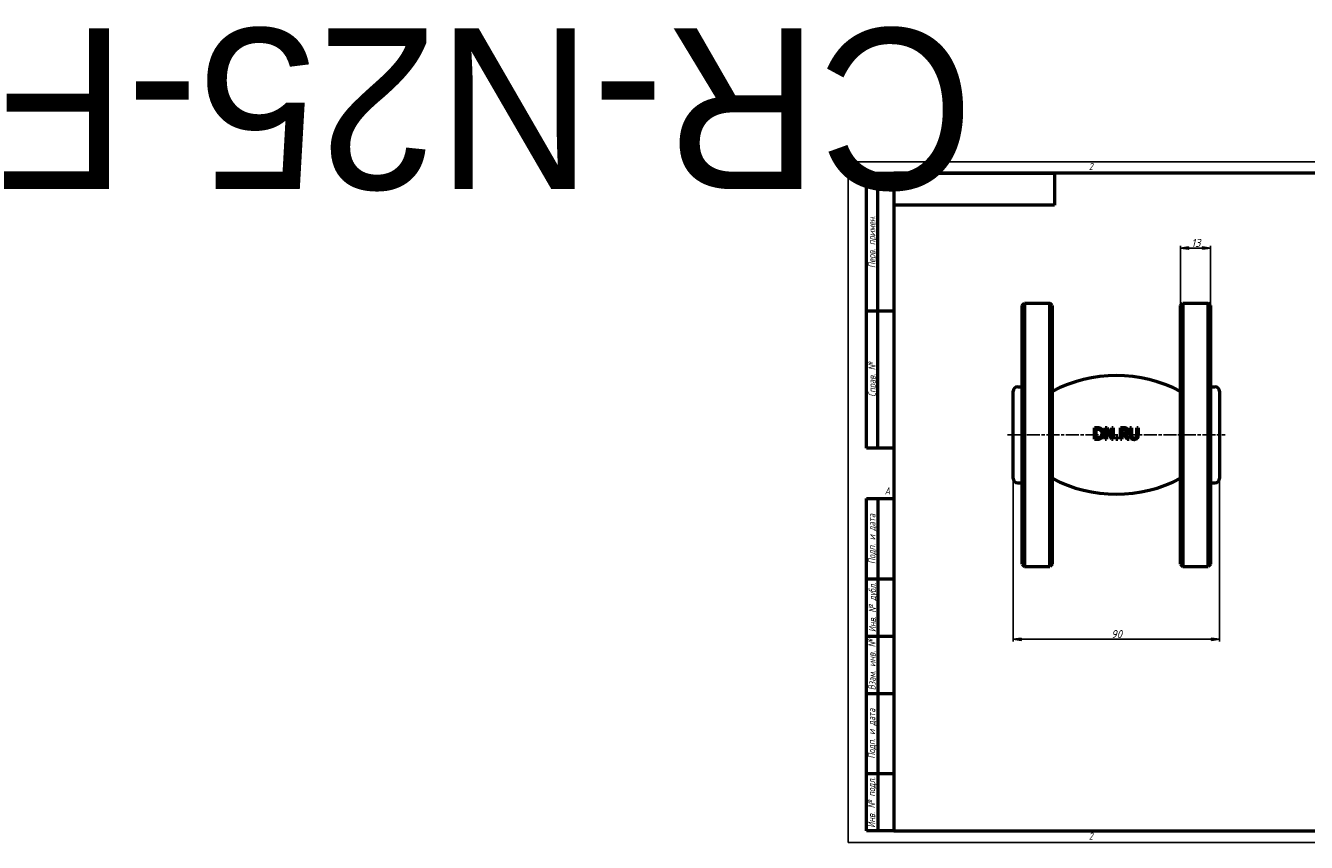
# Model space of a CAD drawing. Header units: millimetres. Extents: x -359 to 2393, y -69 to 356.
# Tile 1 of 4: x -359 to 200, y 0 to 356. Entities that reach past the tile are written whole.
import ezdxf
from ezdxf.enums import TextEntityAlignment as Align

# ---------------------------------------------------------------- set-up
doc = ezdxf.new("R2018")
doc.units = ezdxf.units.MM
doc.linetypes.add('CHAIN', pattern=[0.7087, 0.4724, -0.0591, 0.1181, -0.0591])
for name, color, linetype, lineweight in [('Видимый контур (ГОСТ)', 7, 'Continuous', 50), ('Кромка (ГОСТ)', 7, 'Continuous', 50), ('Обозначение (ГОСТ)', 7, 'Continuous', 25), ('Осевая линия (ГОСТ)', 7, 'Continuous', 25), ('Размер (ГОСТ)', 7, 'Continuous', 25), ('Эскизная геометрия (ГОСТ)', 7, 'Continuous', 50)]:
    doc.layers.add(name, color=color, linetype=linetype, lineweight=lineweight)
doc.styles.add('Альтернативный текст (ГОСТ)', font='arial.ttf', dxfattribs={"width": 0.8})
doc.styles.add('Обычный текст (ГОСТ)', font='GOST Common Italic.ttf')
doc.dimstyles.new('Обычный (ГОСТ)', dxfattribs={"dimtxt": 3.5, "dimasz": 3.5, "dimexe": 1, "dimexo": 0, "dimgap": 0.5, "dimtad": 1, "dimrnd": 1e-08, "dimtxsty": 'Обычный текст (ГОСТ)', "dimblk": 'Filled-1', "dimcen": 0.09, "dimdle": 15, "dimclrd": 256, "dimclre": 256, "dimclrt": 256, "dimazin": 2, "dimtfac": 0.714286, "dimtdec": 3, "dimtmove": 0, "dimatfit": 3, "dimfxl": 1, "dimtolj": 1, "dimlwd": 25, "dimlwe": 25, "dimarcsym": 0})

# ---------------------------------------------------------------- blocks, each defined once
blk = doc.blocks.new('Рамки ГОСТ - Рамка')
at = {"layer": 'Кромка (ГОСТ)', "lineweight": 25}
for p, q in [((0, 0), (0, 297)), ((0, 297), (420, 297)), ((420, 297), (420, 0)), ((420, 0), (0, 0))]:
    blk.add_line(p, q, dxfattribs=at)
at = {"layer": 'Кромка (ГОСТ)'}
for p, q in [((210, 292), (210, 297)), ((415, 292), (20, 292)), ((20, 292), (20, 5)), ((415, 5), (415, 292)), ((20, 5), (415, 5)), ((210, 5), (210, 0))]:
    blk.add_line(p, q, dxfattribs=at)
at = {"layer": 'Кромка (ГОСТ)', "char_height": 3.17, "attachment_point": 1, "style": 'Альтернативный текст (ГОСТ)'}
for s, insert, width in [('\\fGOST Common|b0|i1;{\\H3.1700;2}', (105, 296.5), 5.2328), ('\\fGOST Common|b0|i1;{\\H3.1700;1}', (315.02, 296.44), 5.2327), ('\\fGOST Common|b0|i1;{\\H3.1700;A}', (16, 155), 5.1335), ('\\fGOST Common|b0|i1;{\\H3.1700;A}', (416, 148.5), 5.0704), ('\\fGOST Common|b0|i1;{\\H3.1700;2}', (104.99, 4.3), 5.2328), ('\\fGOST Common|b0|i1;{\\H3.1700;1}', (315, 4.14), 6.6287), ('\\fGOST Common|b0|i1;{\\H3.1700;Формат А3}', (370, 4.39), 25.2103)]:
    blk.add_mtext(s, dxfattribs=dict(at, insert=insert, width=width))
blk = doc.blocks.new('ГОСТ - Доп. графы 1')
at = {"layer": 'Эскизная геометрия (ГОСТ)'}
for p, q in [((-12, 0), (-12, 145)), ((-12, 145), (0, 145)), ((-7, 145), (-7, 0)), ((-12, 110), (-7, 110)), ((-7, 110), (0, 110)), ((-12, 85), (-7, 85)), ((-7, 85), (0, 85)), ((-12, 60), (-7, 60)), ((-7, 60), (0, 60)), ((-12, 25), (-7, 25)), ((-7, 25), (0, 25)), ((0, 0), (-12, 0))]:
    blk.add_line(p, q, dxfattribs=at)
at = {"layer": 'Обозначение (ГОСТ)', "char_height": 3.17, "attachment_point": 5, "rotation": 90, "style": 'Альтернативный текст (ГОСТ)'}
for s, insert, width in [('\\fGOST Common|b0|i1;{\\H3.1700;Подп. и дата}', (-9.37, 127.41), 34.7679), ('\\fGOST Common|b0|i1;{\\H3.1700;Инв. № дубл.}', (-8.95, 97.55), 24.8438), ('\\fGOST Common|b0|i1;{\\H3.1700;Взам. инв. №}', (-9.58, 72.53), 24.8669), ('\\fGOST Common|b0|i1;{\\H3.1700;Подп. и дата}', (-9.5, 42.47), 35.1486), ('\\fGOST Common|b0|i1;{\\H3.1700;Инв. № подл.}', (-9.5, 12.41), 24.9618)]:
    blk.add_mtext(s, dxfattribs=dict(at, insert=insert, width=width))
at = {"layer": 'Обозначение (ГОСТ)', "lineweight": 30, "flags": 17}
for tag, p in [('Подп._и_дата_2', (-3.53, 127.51)), ('Инв._номер_дубликата', (-3.41, 97.47)), ('Взамен_инв._номера', (-3.46, 72.53)), ('Подп._и_дата_1', (-3.42, 42.35)), ('ИНВЕНТАРНЫЙ_НОМЕР', (-3.33, 12.68))]:
    blk.add_attdef(tag, text='', height=3.17, rotation=90, dxfattribs=at).set_placement(p, align=Align.MIDDLE_CENTER)
blk = doc.blocks.new('ГОСТ - Доп. графы 2')
at = {"layer": 'Эскизная геометрия (ГОСТ)'}
for p, q in [((-12, 0), (-12, 120)), ((-12, 120), (0, 120)), ((-7, 0), (-7, 120)), ((-12, 60), (0, 60)), ((0, 0), (-12, 0))]:
    blk.add_line(p, q, dxfattribs=at)
at = {"layer": 'Обозначение (ГОСТ)', "char_height": 3.17, "attachment_point": 5, "rotation": 90, "style": 'Альтернативный текст (ГОСТ)'}
for s, insert, width in [('\\fGOST Common|b0|i1;{\\H3.1700;Перв. примен.}', (-9.19, 90.05), 60.0143), ('\\fGOST Common|b0|i1;{\\H3.1700;Справ. №}', (-9.1, 30), 59.9357)]:
    blk.add_mtext(s, dxfattribs=dict(at, insert=insert, width=width))
at = {"layer": 'Обозначение (ГОСТ)', "lineweight": 30, "flags": 17}
for tag, p in [('Первичная_применяемость', (-3.65, 90.03)), ('Справочный_номер', (-3.55, 30.02))]:
    blk.add_attdef(tag, text='', height=3.17, rotation=90, dxfattribs=at).set_placement(p, align=Align.MIDDLE_CENTER)
blk = doc.blocks.new('ГОСТ - Доп. графы 3')
at = {"layer": 'Эскизная геометрия (ГОСТ)'}
for p, q in [((0, 0), (70, 0)), ((70, 0), (70, -14)), ((70, -14), (0, -14))]:
    blk.add_line(p, q, dxfattribs=at)
at = {"layer": 'Обозначение (ГОСТ)', "lineweight": 30}
blk.add_attdef('ОБОЗНАЧЕНИЕ', text='', height=5, rotation=180, dxfattribs=at).set_placement((34.94, -6.97), align=Align.MIDDLE_CENTER)
blk = doc.blocks.new('Filled-1')
at = {"color": 0}
for p, q in [((0, 0), (-1, 0.14)), ((-1, 0.14), (-1, -0.14)), ((-1, 0), (0, 0)), ((-1, -0.14), (0, 0))]:
    blk.add_line(p, q, dxfattribs=at)
at = {"color": 0, "flags": 128}
blk.add_lwpolyline([(-1, -0.14), (0, 0), (-1, 0.14), (-1, -0.14)], dxfattribs=at)
at = {"color": 0}
blk.add_solid([(-1, -0.14), (0, 0), (-1, 0.14), (-1, -0.14)], dxfattribs=at)
blk = doc.blocks.new('*D9')
at = {"layer": 'Defpoints', "color": 0, "linetype": 'Continuous', "transparency": 16777216}
for p in [(71.99, 158.83), (161.99, 158.83), (161.99, 88.65)]:
    blk.add_point(p, dxfattribs=at)
at = {"layer": 'Размер (ГОСТ)', "linetype": 'Continuous', "lineweight": 25, "transparency": 16777216}
for p, q in [((71.99, 158.83), (71.99, 87.65)), ((161.99, 158.83), (161.99, 87.65)), ((75.49, 88.65), (158.49, 88.65))]:
    blk.add_line(p, q, dxfattribs=at)
at = {"layer": 'Размер (ГОСТ)', "linetype": 'Continuous', "lineweight": 25, "transparency": 16777216, "xscale": 3.5, "yscale": 3.5, "zscale": 3.5, "rotation": 180}
blk.add_blockref('Filled-1', (71.99, 88.65), dxfattribs=at)
at = {"layer": 'Размер (ГОСТ)', "linetype": 'Continuous', "lineweight": 25, "transparency": 16777216, "xscale": 3.5, "yscale": 3.5, "zscale": 3.5}
blk.add_blockref('Filled-1', (161.99, 88.65), dxfattribs=at)
at = {"layer": 'Размер (ГОСТ)', "linetype": 'Continuous', "lineweight": 25, "transparency": 16777216, "insert": (114.72, 92.65), "char_height": 3.5, "attachment_point": 1, "style": 'Обычный текст (ГОСТ)'}
blk.add_mtext('\\A1;90', dxfattribs=at)
blk = doc.blocks.new('*D10')
at = {"layer": 'Defpoints', "color": 0, "linetype": 'Continuous', "transparency": 16777216}
for p in [(157.99, 259.33), (144.99, 234.33), (157.99, 234.33)]:
    blk.add_point(p, dxfattribs=at)
at = {"layer": 'Размер (ГОСТ)', "linetype": 'Continuous', "lineweight": 25, "transparency": 16777216}
for p, q in [((144.99, 234.33), (144.99, 260.33)), ((148.49, 259.33), (154.49, 259.33)), ((157.99, 234.33), (157.99, 260.33))]:
    blk.add_line(p, q, dxfattribs=at)
at = {"layer": 'Размер (ГОСТ)', "linetype": 'Continuous', "lineweight": 25, "transparency": 16777216, "xscale": 3.5, "yscale": 3.5, "zscale": 3.5, "rotation": 180}
blk.add_blockref('Filled-1', (144.99, 259.33), dxfattribs=at)
at = {"layer": 'Размер (ГОСТ)', "linetype": 'Continuous', "lineweight": 25, "transparency": 16777216, "xscale": 3.5, "yscale": 3.5, "zscale": 3.5}
blk.add_blockref('Filled-1', (157.99, 259.33), dxfattribs=at)
at = {"layer": 'Размер (ГОСТ)', "linetype": 'Continuous', "lineweight": 25, "transparency": 16777216, "insert": (149.67, 263.33), "char_height": 3.5, "attachment_point": 1, "style": 'Обычный текст (ГОСТ)'}
blk.add_mtext('\\A1;13', dxfattribs=at)

msp = doc.modelspace()

# ---------------------------------------------------------------- linework, layer by layer
at = {"layer": 'Видимый контур (ГОСТ)'}
for p, q in [((75.992, 234.333), (76.992, 235.333)), ((76.992, 235.333), (76.992, 120.333)), ((76.992, 235.333), (87.992, 235.333)), ((87.992, 120.333), (87.992, 235.333)), ((88.992, 234.333), (87.992, 235.333)), ((144.992, 234.333), (145.992, 235.333)), ((145.992, 235.333), (145.992, 120.333)), ((145.992, 235.333), (156.992, 235.333)), ((156.992, 120.333), (156.992, 235.333)), ((157.992, 234.333), (156.992, 235.333)), ((75.992, 121.333), (75.992, 234.333)), ((88.992, 234.333), (88.992, 121.333)), ((144.992, 121.333), (144.992, 234.333)), ((157.992, 234.333), (157.992, 121.333)), ((71.992, 158.833), (71.992, 196.833)), ((73.992, 198.833), (75.992, 198.833)), ((157.992, 198.833), (159.992, 198.833)), ((161.992, 196.833), (161.992, 158.833)), ((107.399, 175.946), (107.399, 180.946)), ((108.063, 180.37), (108.57, 180.37)), ((108.063, 180.37), (108.063, 176.521)), ((112.063, 175.946), (112.063, 180.946)), ((112.683, 180.257), (112.683, 175.946)), ((112.683, 180.257), (114.895, 175.946)), ((115.021, 176.987), (113.007, 180.946)), ((115.64, 180.946), (115.021, 180.946)), ((115.021, 176.987), (115.021, 180.946)), ((115.64, 180.946), (115.64, 175.946)), ((118.736, 175.946), (118.736, 180.946)), ((119.401, 180.37), (119.401, 178.49)), ((119.401, 180.37), (120.061, 180.37)), ((123.606, 180.946), (122.942, 180.946)), ((122.942, 177.826), (122.942, 180.946)), ((123.606, 180.946), (123.606, 177.826)), ((126.56, 180.946), (125.896, 180.946)), ((125.896, 177.809), (125.896, 180.946)), ((126.56, 180.946), (126.56, 177.826)), ((108.57, 176.521), (108.063, 176.521)), ((112.063, 175.946), (112.683, 175.946)), ((114.895, 175.946), (115.64, 175.946)), ((117.585, 176.902), (116.783, 176.902)), ((116.783, 175.946), (116.783, 176.902)), ((116.783, 175.946), (117.585, 175.946)), ((117.585, 176.902), (117.585, 175.946)), ((118.736, 175.946), (119.401, 175.946)), ((119.984, 178.49), (119.401, 178.49)), ((119.401, 177.935), (119.401, 175.946)), ((119.401, 177.935), (120.162, 177.935)), ((120.162, 177.935), (121.743, 175.946)), ((122.606, 175.946), (120.827, 178.121)), ((121.743, 175.946), (122.606, 175.946)), ((73.992, 156.833), (75.992, 156.833)), ((157.992, 156.833), (159.992, 156.833)), ((75.992, 121.333), (76.992, 120.333)), ((76.992, 120.333), (87.992, 120.333)), ((88.992, 121.333), (87.992, 120.333)), ((144.992, 121.333), (145.992, 120.333)), ((145.992, 120.333), (156.992, 120.333)), ((157.992, 121.333), (156.992, 120.333))]:
    msp.add_line(p, q, dxfattribs=at)
for centre, radius, start, end in [((116.992, 143.744), 60, 62.18186, 117.81814), ((73.992, 196.833), 2, 90, 180), ((159.992, 196.833), 2, 0, 90), ((73.992, 158.833), 2, 180, 270), ((116.992, 211.923), 60, 242.18186, 297.81814), ((159.992, 158.833), 2, 270, 0)]:
    msp.add_arc(centre, radius, start, end, dxfattribs=at)
for centre, major_axis, ratio, start_param, end_param in [((116.988, 180.944), (-60.04, 0), 0.0000258, 4.8536027, 4.8727843), ((116.991, 180.945), (-60.07, 0), 0.0000174, 4.7787701, 4.7945302), ((116.992, 180.944), (-60.076, 0), 0.0000311, 4.6618852, 4.6833503), ((116.99, 175.946), (60.331, 0), 0.0000136, 4.552733, 4.5720235)]:
    msp.add_ellipse(centre, major_axis=major_axis, ratio=ratio, start_param=start_param, end_param=end_param, dxfattribs=at)
for points, knots in [([(110.328, 180.549), (110.161, 180.658), (109.975, 180.739), (109.56, 180.87), (109.225, 180.946), (108.538, 180.946)], [0, 0, 0, 0, 0.06066211, 0.06066211, 0.13203952, 0.13203952, 0.13203952, 0.13203952]), ([(108.57, 180.37), (109.024, 180.37), (109.277, 180.316), (109.597, 180.221), (109.748, 180.155), (109.891, 180.07)], [-0.10102837, -0.10102837, -0.10102837, -0.10102837, -0.05037301, -0.05037301, 0, 0, 0, 0]), ([(109.891, 180.07), (110.023, 179.989), (110.14, 179.891), (110.343, 179.653), (110.423, 179.518), (110.542, 179.237), (110.582, 179.094), (110.637, 178.784), (110.649, 178.616), (110.649, 178.45)], [-0.18886838, -0.18886838, -0.18886838, -0.18886838, -0.14199174, -0.14199174, -0.09455594, -0.09455594, -0.0499734, -0.0499734, 0, 0, 0, 0]), ([(111.341, 178.442), (111.341, 178.656), (111.324, 178.872), (111.246, 179.273), (111.189, 179.458), (111.043, 179.774), (110.939, 179.962), (110.648, 180.304), (110.497, 180.437), (110.328, 180.549)], [0, 0, 0, 0, 0.06442927, 0.06442927, 0.12287872, 0.12287872, 0.16926141, 0.16926141, 0.20734108, 0.20734108, 0.20734108, 0.20734108]), ([(120.888, 178.749), (120.835, 178.697), (120.777, 178.653), (120.712, 178.618), (120.689, 178.606), (120.667, 178.596), (120.647, 178.587), (120.614, 178.573), (120.584, 178.563), (120.559, 178.556), (120.545, 178.552), (120.533, 178.548), (120.522, 178.546), (120.514, 178.544), (120.507, 178.542), (120.501, 178.541), (120.402, 178.519), (120.301, 178.505), (120.199, 178.498), (120.127, 178.492), (120.055, 178.49), (119.984, 178.49)], [-0.06948914, -0.06948914, -0.06948914, -0.06948914, -0.062149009, -0.062149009, -0.062149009, -0.059604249, -0.059604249, -0.059604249, -0.055600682, -0.055600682, -0.055600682, -0.053403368, -0.053403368, -0.053403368, -0.051597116, -0.051597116, -0.051597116, -0.021334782, -0.021334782, -0.021334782, 0, 0, 0, 0]), ([(121.297, 180.682), (121.178, 180.759), (121.051, 180.819), (120.843, 180.881), (120.606, 180.946), (120.025, 180.946)], [0, 0, 0, 0, 0.042400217, 0.042400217, 0.065299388, 0.065299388, 0.065299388, 0.065299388]), ([(120.061, 180.37), (120.19, 180.37), (120.328, 180.364), (120.53, 180.333), (120.601, 180.316), (120.737, 180.268), (120.798, 180.238), (120.855, 180.2)], [-0.082237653, -0.082237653, -0.082237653, -0.082237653, -0.043214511, -0.043214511, -0.020554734, -0.020554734, 0, 0, 0, 0]), ([(120.827, 178.121), (120.959, 178.171), (121.084, 178.233), (121.313, 178.384), (121.413, 178.471), (121.588, 178.666), (121.639, 178.747), (121.73, 178.898), (121.78, 179.022), (121.849, 179.295), (121.864, 179.442), (121.864, 179.588)], [0, 0, 0, 0, 0.04224172, 0.04224172, 0.08245168, 0.08245168, 0.12087808, 0.12087808, 0.24807884, 0.24807884, 0.38606389, 0.38606389, 0.38606389, 0.38606389]), ([(120.855, 180.2), (120.911, 180.162), (120.962, 180.117), (121.005, 180.065), (121.024, 180.042), (121.04, 180.019), (121.054, 179.997), (121.067, 179.976), (121.078, 179.956), (121.088, 179.937), (121.09, 179.932), (121.092, 179.927), (121.094, 179.922), (121.098, 179.913), (121.102, 179.905), (121.106, 179.896), (121.139, 179.815), (121.158, 179.728), (121.167, 179.641), (121.17, 179.606), (121.171, 179.571), (121.171, 179.536)], [-0.066994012, -0.066994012, -0.066994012, -0.066994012, -0.053130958, -0.053130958, -0.053130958, -0.047034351, -0.047034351, -0.047034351, -0.041290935, -0.041290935, -0.041290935, -0.039865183, -0.039865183, -0.039865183, -0.037107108, -0.037107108, -0.037107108, -0.010595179, -0.010595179, -0.010595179, 0, 0, 0, 0]), ([(121.171, 179.536), (121.171, 179.442), (121.165, 179.347), (121.148, 179.255), (121.136, 179.19), (121.12, 179.133), (121.102, 179.082), (121.094, 179.059), (121.086, 179.038), (121.077, 179.018), (121.032, 178.916), (120.969, 178.826), (120.888, 178.749)], [-0.077033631, -0.077033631, -0.077033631, -0.077033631, -0.055394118, -0.055394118, -0.055394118, -0.040232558, -0.040232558, -0.040232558, -0.033617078, -0.033617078, -0.033617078, 0, 0, 0, 0]), ([(121.864, 179.588), (121.864, 179.734), (121.848, 179.883), (121.785, 180.097), (121.74, 180.221), (121.544, 180.491), (121.43, 180.596), (121.297, 180.682)], [0, 0, 0, 0, 0.043900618, 0.043900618, 0.06708928, 0.06708928, 0.088035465, 0.088035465, 0.088035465, 0.088035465]), ([(108.55, 175.946), (109.286, 175.946), (109.622, 176.035), (109.981, 176.157), (110.156, 176.243), (110.32, 176.347)], [0, 0, 0, 0, 0.22299261, 0.22299261, 0.45623223, 0.45623223, 0.45623223, 0.45623223]), ([(109.952, 176.853), (109.834, 176.77), (109.707, 176.705), (109.498, 176.629), (109.363, 176.586), (108.949, 176.53), (108.757, 176.521), (108.57, 176.521)], [-0.25406237, -0.25406237, -0.25406237, -0.25406237, -0.1263065, -0.1263065, -0.05667866, -0.05667866, 0, 0, 0, 0]), ([(110.649, 178.45), (110.649, 178.201), (110.625, 177.943), (110.521, 177.58), (110.455, 177.398), (110.222, 177.071), (110.097, 176.951), (109.952, 176.853)], [-0.25079273, -0.25079273, -0.25079273, -0.25079273, -0.12075073, -0.12075073, -0.0530696, -0.0530696, 0, 0, 0, 0]), ([(110.32, 176.347), (110.483, 176.454), (110.626, 176.582), (110.753, 176.731), (110.796, 176.782), (110.835, 176.832), (110.87, 176.883), (110.919, 176.952), (110.961, 177.019), (110.998, 177.082), (111.022, 177.126), (111.044, 177.167), (111.064, 177.206), (111.071, 177.219), (111.077, 177.233), (111.083, 177.245), (111.201, 177.49), (111.275, 177.747), (111.313, 178.014), (111.323, 178.092), (111.331, 178.17), (111.336, 178.249), (111.34, 178.313), (111.341, 178.377), (111.341, 178.442)], [-0.20815294, -0.20815294, -0.20815294, -0.20815294, -0.17107012, -0.17107012, -0.17107012, -0.15842003, -0.15842003, -0.15842003, -0.14096153, -0.14096153, -0.14096153, -0.12891576, -0.12891576, -0.12891576, -0.1246475, -0.1246475, -0.1246475, -0.04304434, -0.04304434, -0.04304434, -0.0192445, -0.0192445, -0.0192445, 0, 0, 0, 0]), ([(122.942, 177.826), (122.942, 177.63), (122.953, 177.428), (123.019, 176.992), (123.074, 176.843), (123.179, 176.591), (123.284, 176.436), (123.42, 176.302)], [0, 0, 0, 0, 0.05871823, 0.05871823, 0.13248263, 0.13248263, 0.30445974, 0.30445974, 0.30445974, 0.30445974]), ([(123.42, 176.302), (123.556, 176.166), (123.715, 176.063), (124.065, 175.917), (124.33, 175.84), (124.749, 175.84)], [0, 0, 0, 0, 0.05822138, 0.05822138, 0.1145953, 0.1145953, 0.1145953, 0.1145953]), ([(123.821, 176.817), (123.746, 176.931), (123.694, 177.055), (123.627, 177.339), (123.606, 177.552), (123.606, 177.826)], [0, 0, 0, 0, 0.041188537, 0.041188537, 0.087658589, 0.087658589, 0.087658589, 0.087658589]), ([(124.749, 176.408), (124.638, 176.408), (124.526, 176.416), (124.417, 176.438), (124.409, 176.44), (124.4, 176.442), (124.392, 176.444), (124.355, 176.452), (124.319, 176.462), (124.283, 176.473), (124.25, 176.484), (124.218, 176.497), (124.186, 176.511), (124.159, 176.523), (124.132, 176.537), (124.105, 176.551), (124.01, 176.605), (123.929, 176.675), (123.861, 176.761), (123.847, 176.779), (123.834, 176.798), (123.821, 176.817)], [-0.10684752, -0.10684752, -0.10684752, -0.10684752, -0.07355199, -0.07355199, -0.07355199, -0.07101297, -0.07101297, -0.07101297, -0.05963768, -0.05963768, -0.05963768, -0.04903841, -0.04903841, -0.04903841, -0.03991871, -0.03991871, -0.03991871, -0.00686208, -0.00686208, -0.00686208, 0, 0, 0, 0]), ([(125.681, 176.817), (125.643, 176.759), (125.597, 176.706), (125.491, 176.613), (125.432, 176.573), (125.29, 176.5), (125.193, 176.465), (124.972, 176.417), (124.86, 176.408), (124.749, 176.408)], [0, 0, 0, 0, 0.020954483, 0.020954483, 0.042518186, 0.042518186, 0.069206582, 0.069206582, 0.09524055, 0.09524055, 0.09524055, 0.09524055]), ([(124.749, 175.84), (124.963, 175.84), (125.189, 175.858), (125.48, 175.935), (125.617, 175.978), (125.883, 176.13), (125.988, 176.209), (126.082, 176.302)], [0, 0, 0, 0, 0.0646866, 0.0646866, 0.09103933, 0.09103933, 0.11109909, 0.11109909, 0.11109909, 0.11109909]), ([(125.896, 177.809), (125.896, 177.665), (125.89, 177.513), (125.854, 177.229), (125.83, 177.14), (125.776, 176.983), (125.734, 176.897), (125.681, 176.817)], [0, 0, 0, 0, 0.04322018, 0.04322018, 0.08601152, 0.08601152, 0.1458073, 0.1458073, 0.1458073, 0.1458073]), ([(126.082, 176.302), (126.192, 176.407), (126.282, 176.528), (126.397, 176.754), (126.468, 176.917), (126.548, 177.405), (126.56, 177.619), (126.56, 177.826)], [0, 0, 0, 0, 0.045774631, 0.045774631, 0.076103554, 0.076103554, 0.097873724, 0.097873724, 0.097873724, 0.097873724])]:
    msp.add_open_spline(points, degree=3, knots=knots, dxfattribs=at)
at = {"layer": 'Осевая линия (ГОСТ)', "linetype": 'CHAIN', "ltscale": 11.993792}
msp.add_line((69.492, 177.833), (164.492, 177.833), dxfattribs=at)

# ---------------------------------------------------------------- block references
ref = msp.add_blockref('ГОСТ - Доп. графы 3', (20, 292))
lines = msp.add_mtext('CR-N25-F', dxfattribs={"layer": 'Обозначение (ГОСТ)', "insert": (54.942, 285.032), "char_height": 70.1248, "attachment_point": 1, "rotation": 180})
ref.add_attrib('ОБОЗНАЧЕНИЕ', '', (54.942, 285.032)).embed_mtext(lines)
for name, p in [('Рамки ГОСТ - Рамка', (0, 0)), ('ГОСТ - Доп. графы 2', (20, 172)), ('ГОСТ - Доп. графы 1', (20, 5))]:
    msp.add_blockref(name, p)

# ---------------------------------------------------------------- dimensions: what is measured, and where the dimension line sits
at = {"layer": 'Размер (ГОСТ)', "linetype": 'Continuous', "lineweight": 25}
for base, p1, p2, picture, middle in [((157.992, 259.333), (144.992, 234.333), (157.992, 234.333), '*D10', (151.492, 259.333)), ((161.992, 88.646), (71.992, 158.833), (161.992, 158.833), '*D9', (116.992, 88.646))]:
    dim = msp.add_linear_dim(base=base, p1=p1, p2=p2, angle=180, dimstyle='Обычный (ГОСТ)', override={"dimgap": 0.5, "dimdec": 2, "dimtol": 0, "dimlim": 0, "dimtp": 0, "dimtm": 0, "dimtdec": 3, "dimtofl": 0, "dimatfit": 1}, dxfattribs=at)
    dim.commit()
    dim.dimension.update_dxf_attribs({"geometry": picture, "text_midpoint": middle, "dimtype": 160})

doc.saveas('drawing.dxf')
